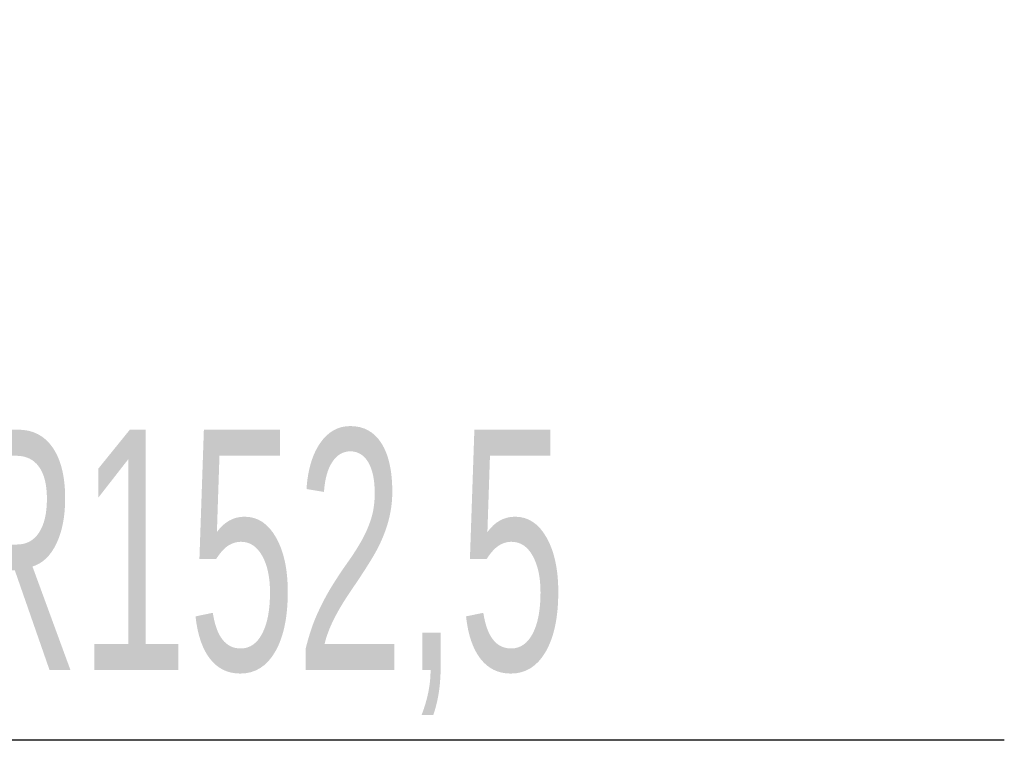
# Model space of a CAD drawing. Extents: x 0 to 8410, y 0 to 5940.
# Tile 103 of 110: x 7630 to 7835, y 4101 to 4252. Entities that reach past the tile are written whole.
import ezdxf

# ---------------------------------------------------------------- set-up
doc = ezdxf.new("R2010")
doc.units = 0
doc.header["$LTSCALE"] = 10
doc.layers.get('0').update_dxf_attribs({"linetype": 'CONTINUOUS'})
doc.styles.add('SLDTEXTSTYLE0', font='TXT', dxfattribs={"width": 0.605})
doc.dimstyles.new('SLDDIMSTYLE14', dxfattribs={"dimtxt": 50, "dimasz": 50, "dimexe": 0, "dimexo": 0.0625, "dimgap": 12.5, "dimtad": 0, "dimtih": 1, "dimtoh": 1, "dimdec": 1, "dimlfac": 0.5, "dimrnd": 1e-09, "dimzin": 12, "dimtxsty": 'SLDTEXTSTYLE0', "dimsah": 1, "dimcen": 0, "dimazin": 3, "dimtfac": 1, "dimtofl": 0, "dimtmove": 0, "dimatfit": 3, "dimtolj": 1, "dimtzin": 12})

# ---------------------------------------------------------------- blocks, each defined once
blk = doc.blocks.new('_D_25')
at = {"color": 7, "linetype": 'CONTINUOUS'}
for p, q in [((7304.49, 4688.18), (7437.44, 4413.68)), ((7437.44, 4413.68), (7588.33, 4102.16)), ((7588.33, 4102.16), (7834.79, 4102.16))]:
    blk.add_line(p, q, dxfattribs=at)
blk.add_solid([(7437.44, 4413.68), (7452.49, 4365.41), (7465.99, 4371.95)], dxfattribs=at)
at = {"color": 7, "linetype": 'CONTINUOUS', "insert": (7613.33, 4166.62), "char_height": 50, "attachment_point": 1, "style": 'SLDTEXTSTYLE0'}
blk.add_mtext('R152,5', dxfattribs=at)

msp = doc.modelspace()

# ---------------------------------------------------------------- dimensions: what is measured, and where the dimension line sits
at = {"color": 7, "linetype": 'CONTINUOUS'}
dim = msp.add_radius_dim(center=(7304.489457, 4688.179248), mpoint=(7437.443953, 4413.683161), dimstyle='SLDDIMSTYLE14', dxfattribs=at)
dim.commit()
dim.dimension.update_dxf_attribs({"geometry": '_D_25', "text_midpoint": (7724.060747, 4140.530626), "dimtype": 164})

doc.saveas('drawing.dxf')
